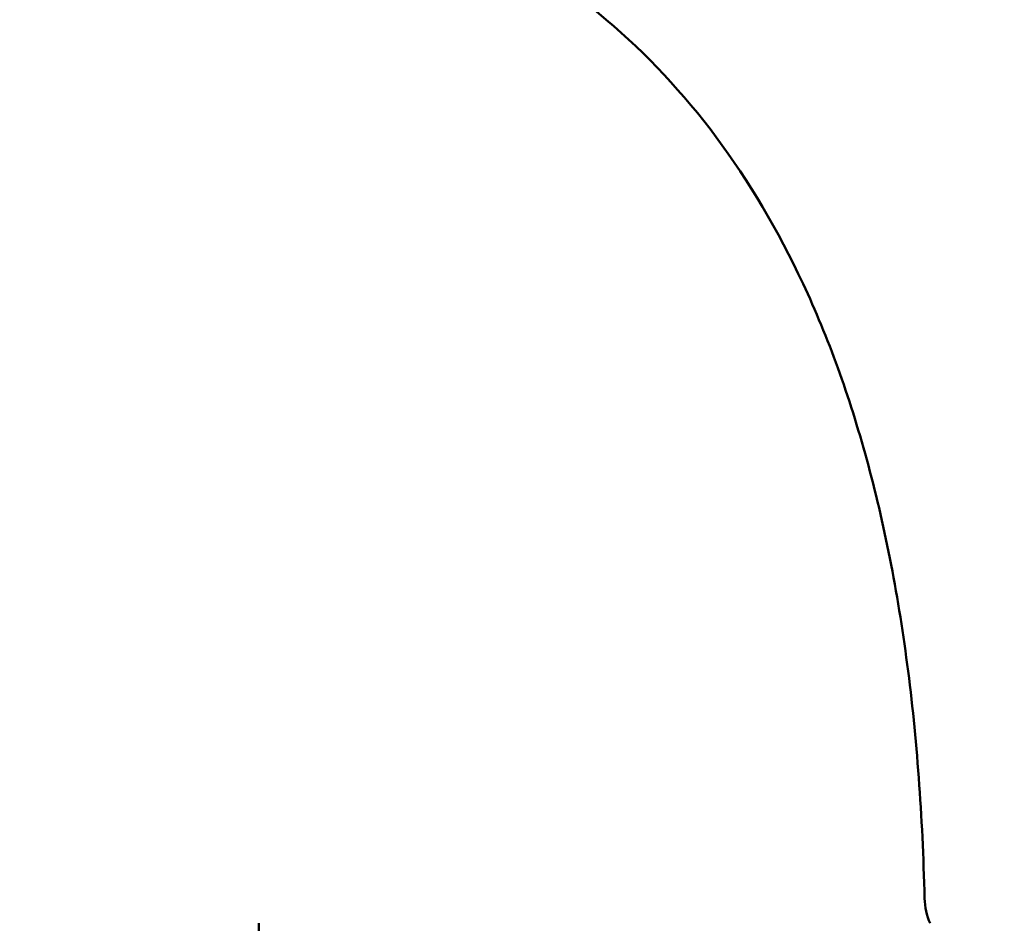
# Model space of a CAD drawing. Header units: millimetres. Extents: x 61 to 1929, y 482 to 2664.
# Tile 27 of 219: x 307 to 323, y 721 to 736. Entities that reach past the tile are written whole.
import ezdxf

# ---------------------------------------------------------------- set-up
doc = ezdxf.new("R2010")
doc.units = ezdxf.units.MM
doc.header["$LTSCALE"] = 10
doc.layers.add('Widoczne (ISO)', color=7, linetype='Continuous', lineweight=50)

msp = doc.modelspace()

# ---------------------------------------------------------------- linework, layer by layer
at = {"layer": 'Widoczne (ISO)'}
for p, q in [((310.775, 721.354), (310.774, 721.354)), ((310.774, 721.354), (310.774, 720.513))]:
    msp.add_line(p, q, dxfattribs=at)
msp.add_circle((330.774, 751.354), 50, dxfattribs=at)
for centre, radius, start, end in [((330.774, 752.768), 22.5, 310.215, 229.785), ((322.263, 721.768), 1, 181.3146, 204.4982)]:
    msp.add_arc(centre, radius, start, end, dxfattribs=at)
msp.add_open_spline([(316.247, 735.587), (316.886, 735.046), (317.464, 734.43), (318.498, 733.043), (318.954, 732.274), (319.745, 730.581), (320.079, 729.658), (320.626, 727.66), (320.839, 726.584), (321.142, 724.279), (321.233, 723.051), (321.263, 721.745)], degree=3, knots=[1, 1, 1, 1, 1.1906229, 1.1906229, 1.3812459, 1.3812459, 1.5718688, 1.5718688, 1.7624917, 1.7624917, 1.9531146, 1.9531146, 1.9531146, 1.9531146], dxfattribs=at)

doc.saveas('drawing.dxf')
